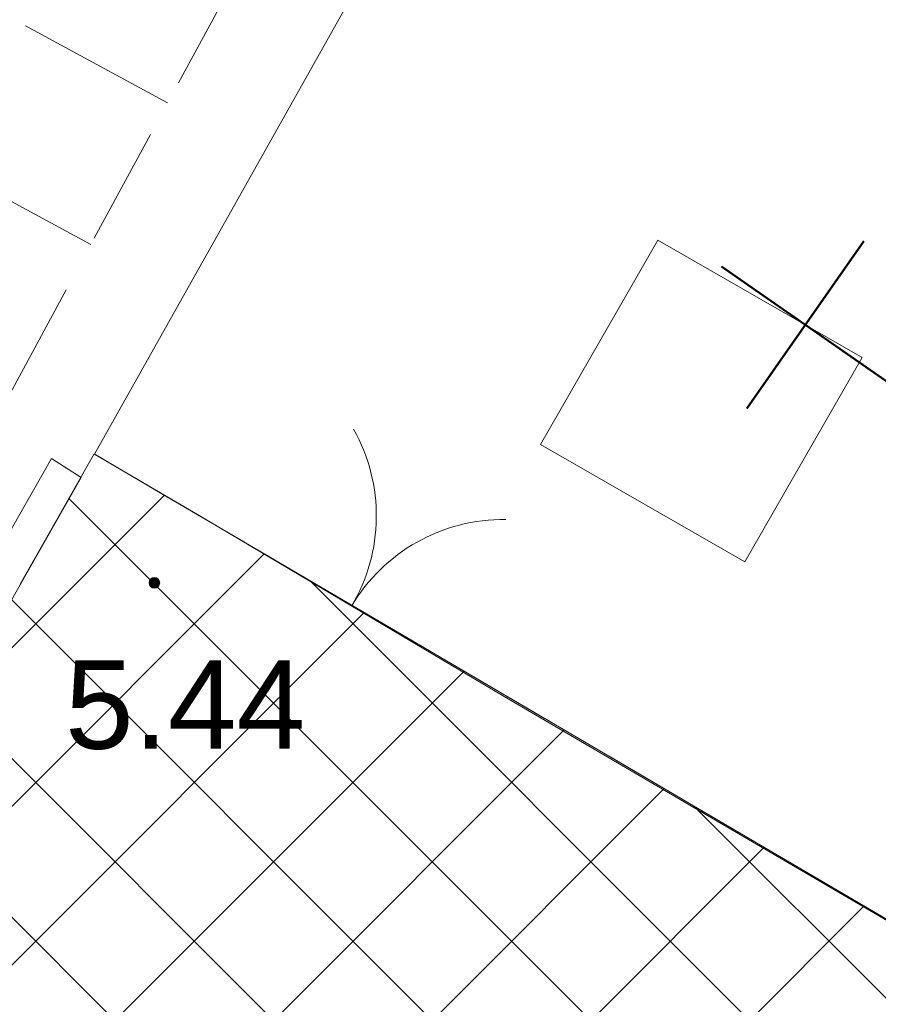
# Model space of a CAD drawing. Extents: x 5477758 to 5478339, y 5918274 to 5918502.
# Tile 35 of 43: x 5477942.41 to 5477949.69, y 5918453.2 to 5918461.56. Entities that reach past the tile are written whole.
import ezdxf
from ezdxf.enums import TextEntityAlignment as Align

# ---------------------------------------------------------------- set-up
doc = ezdxf.new("R2010")
doc.units = 0
doc.header["$PDSIZE"] = 0.75
doc.linetypes.add('DASHED', pattern=[19.05, 12.7, -6.35])
doc.linetypes.add('PRZER2-1', pattern=[3, 2, -1])
doc.layers.get('0').update_dxf_attribs({"linetype": 'CONTINUOUS', "lineweight": 13})
for name, color, linetype, lineweight in [('0_ISTNIEJĄCE OGRODZENIE PLACU ZABAW', 6, 'CONTINUOUS', 0), ('0_PROJ WYBURZENIA', 1, 'CONTINUOUS', 0), ('0_PROJ_NAWIERZCHNIE DO USUNIĘCIA', 1, 'CONTINUOUS', 0), ('0_WYBURZENIA_USUNIĘCIA ISTNIEJĄCEGO WYPOSAŻENIA', 1, 'CONTINUOUS', 0), ('0_ZABAWKI ISTNIEJĄCE', 6, 'CONTINUOUS', 0), ('GSSDSO', 7, 'CONTINUOUS', 18), ('GSSZSN', 7, 'PRZER2-1', 18), ('OT_Rzedna', 7, 'CONTINUOUS', 18), ('pomiar', 7, 'CONTINUOUS', 18), ('wysokosci', 7, 'CONTINUOUS', 18), ('ZZ_INWENT-usunięcia_Pen_No__240', 1, 'CONTINUOUS', 50)]:
    doc.layers.add(name, color=color, linetype=linetype, lineweight=lineweight)
doc.styles.add('GEO-INFO', font='arial.ttf')

# ---------------------------------------------------------------- blocks, each defined once
blk = doc.blocks.new('KTOK02_500')
at = {"color": 0, "linetype": 'Continuous', "lineweight": 13}
for centre, start, end in [((-3, 0), 0, 60.0184), ((3, 0), 119.9816, 180)]:
    blk.add_arc(centre, 3, start, end, dxfattribs=at)
blk = doc.blocks.new('OTRN')
at = {"linetype": 'Continuous', "lineweight": 13}
blk.add_hatch(color=0, dxfattribs=at).paths.add_polyline_path([(0, -0.091, 1), (0, 0.091, 1)])
at = {"color": 0, "linetype": 'Continuous', "lineweight": 13}
blk.add_circle((0, 0), 0.0906, dxfattribs=at)
blk = doc.blocks.new('zw$9746')
at = {"layer": '0_ISTNIEJĄCE OGRODZENIE PLACU ZABAW'}
blk.add_line((9.0207, 153.4745), (20.9648, 146.4624), dxfattribs=at)
at = {"layer": '0_ZABAWKI ISTNIEJĄCE', "elevation": -10.18}
blk.add_lwpolyline([(13.804, 155.2918), (15.5383, 154.2957), (14.5421, 152.5614), (12.8079, 153.5576), (13.804, 155.2918)], dxfattribs=at)
blk = doc.blocks.new('zw$32B3')
at = {"layer": 'ZZ_INWENT-usunięcia_Pen_No__240', "linetype": 'Continuous'}
for p, q in [((0.1919, 0.845), (-0.1919, -0.845)), ((-0.845, 0.1919), (0.845, -0.1919))]:
    blk.add_line(p, q, dxfattribs=at)

msp = doc.modelspace()

# ---------------------------------------------------------------- hatches: boundary and pattern name
at = {"layer": '0_PROJ_NAWIERZCHNIE DO USUNIĘCIA', "linetype": 'Continuous', "lineweight": 0, "ltscale": 4}
h = msp.add_hatch(dxfattribs=at)
h.set_pattern_fill('ANSI37', color=256, scale=0.3, style=0)
h.paths.add_polyline_path([(5477941.728, 5918430.721), (5477947.9878, 5918433.7118), (5477949.4606, 5918436.2838), (5477953.9035, 5918444.0423), (5477957.0991, 5918449.6228), (5477956.7181, 5918449.841), (5477946.5394, 5918455.8166), (5477945.7737, 5918456.2661), (5477943.6131, 5918457.5348), (5477943.0366, 5918457.873), (5477939.5811, 5918451.7887), (5477938.5888, 5918450.0446), (5477937.6173, 5918448.3371), (5477937.0285, 5918447.3021), (5477937.8272, 5918446.8664), (5477934.2737, 5918440.66), (5477932.3444, 5918437.2904), (5477930.3953, 5918433.8859), (5477929.8053, 5918432.9818), (5477936.5271, 5918428.9146), (5477936.6533, 5918428.8233), (5477937.092, 5918428.506)])

# ---------------------------------------------------------------- linework, layer by layer
at = {"layer": '0_PROJ_NAWIERZCHNIE DO USUNIĘCIA', "linetype": 'DASHED', "ltscale": 0.1}
msp.add_lwpolyline([(5477941.728, 5918430.721), (5477947.9878, 5918433.7118), (5477949.4606, 5918436.2838), (5477953.9035, 5918444.0423), (5477957.0991, 5918449.6228), (5477956.7181, 5918449.841), (5477946.5394, 5918455.8166), (5477945.7737, 5918456.2661), (5477943.6131, 5918457.5348), (5477943.0366, 5918457.873), (5477939.5811, 5918451.7887), (5477938.5888, 5918450.0446), (5477937.6173, 5918448.3371), (5477937.0285, 5918447.3021), (5477937.8272, 5918446.8664), (5477934.2737, 5918440.66), (5477932.3444, 5918437.2904), (5477930.3953, 5918433.8859), (5477929.8053, 5918432.9818), (5477936.5271, 5918428.9146), (5477936.6533, 5918428.8233), (5477937.092, 5918428.506), (5477941.728, 5918430.721)], dxfattribs=at)
at = {"layer": 'GSSDSO', "color": 7, "linetype": 'Continuous', "lineweight": 18}
msp.add_lwpolyline([(5477930.3953, 5918433.8859), (5477937.8272, 5918446.8664), (5477937.0285, 5918447.3021), (5477942.928, 5918457.672), (5477942.928, 5918457.672), (5477942.928, 5918457.672), (5477942.6759, 5918457.8348), (5477942.6759, 5918457.8348), (5477942.6759, 5918457.8348), (5477936.6167, 5918447.185), (5477937.4147, 5918446.7497), (5477930.1392, 5918434.0426)], dxfattribs=at)
at = {"layer": 'GSSZSN', "color": 7, "linetype": 'PRZER2-1', "lineweight": 18, "ltscale": 0.5}
msp.add_lwpolyline([(5477950.5463, 5918480.5345), (5477953.0608, 5918478.2047), (5477947.8048, 5918468.4967), (5477938.0589, 5918450.5217), (5477929.3562, 5918434.4752)], dxfattribs=at)
at = {"layer": 'GSSZSN', "color": 7, "linetype": 'Continuous', "lineweight": 18, "flags": 128}
for points in [[(5477943.6612, 5918460.8543), (5477942.4552, 5918461.5082)], [(5477943.0084, 5918459.6504), (5477940.5682, 5918460.9735)]]:
    msp.add_lwpolyline(points, dxfattribs=at)
at = {"layer": 'OT_Rzedna', "color": 7}
for p in [(5477942.7999, 5918457.7547), (5477943.928, 5918457.35), (5477943.549, 5918456.779)]:
    msp.add_point(p, dxfattribs=at)
at = {"layer": 'pomiar', "linetype": 'CONTINUOUS', "lineweight": 13}
msp.add_line((5477943.928, 5918457.35), (5477946.519, 5918455.814), dxfattribs=at)
at = {"layer": 'pomiar', "linetype": 'Continuous', "lineweight": 18, "flags": 128}
for points in [[(5477948.233, 5918467.115), (5477943.04, 5918457.871), (5477943.928, 5918457.35)], [(5477946.519, 5918455.814), (5477954.984, 5918450.859), (5477958.74, 5918457.26)]]:
    msp.add_lwpolyline(points, dxfattribs=at)

# ---------------------------------------------------------------- block references
at = {"layer": '0_PROJ WYBURZENIA', "color": 6}
msp.add_blockref('zw$9746', (5477934.0193, 5918304.3965), dxfattribs=at)
at = {"layer": '0_WYBURZENIA_USUNIĘCIA ISTNIEJĄCEGO WYPOSAŻENIA', "color": 1, "lineweight": 30, "rotation": 157.8600591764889}
msp.add_blockref('zw$32B3', (5477949.0752, 5918458.9693, -10.18), dxfattribs=at)
at = {"layer": 'OT_Rzedna', "color": 7, "linetype": 'Continuous', "xscale": 0.5, "yscale": 0.5, "zscale": 0.5}
msp.add_blockref('OTRN', (5477943.549, 5918456.779), dxfattribs=at)
at = {"layer": 'pomiar', "linetype": 'Continuous', "xscale": 0.5, "yscale": 0.5, "zscale": 0.5, "rotation": 329.34}
msp.add_blockref('KTOK02_500', (5477945.2235, 5918456.582), dxfattribs=at)

# ---------------------------------------------------------------- texts
at = {"layer": 'wysokosci', "color": 7, "style": 'GEO-INFO'}
msp.add_text('5.44', height=0.75, dxfattribs=at).set_placement((5477942.79, 5918456.12), align=Align.TOP_LEFT)

doc.saveas('drawing.dxf')
